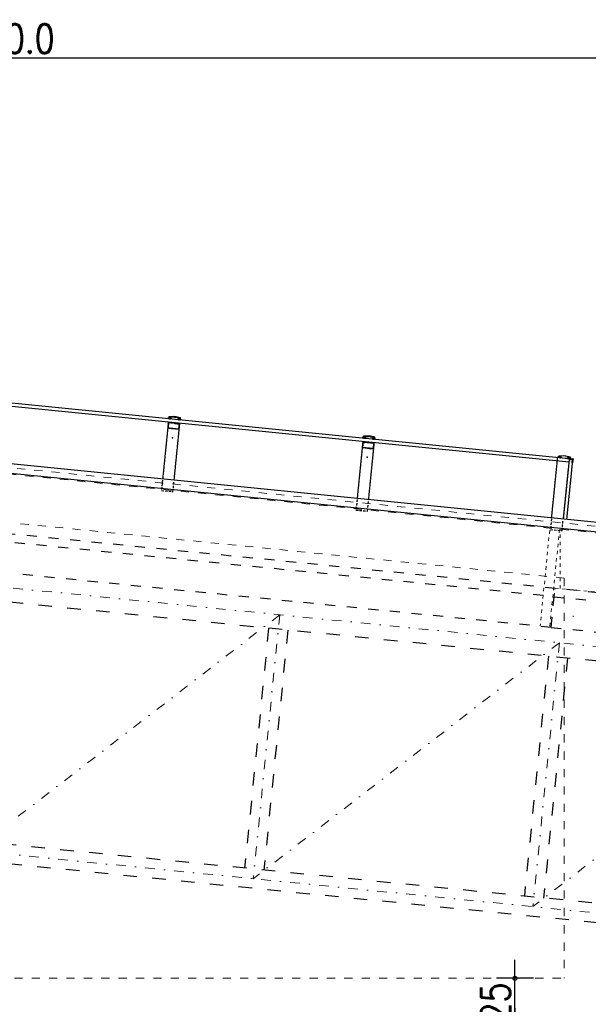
# Model space of a CAD drawing. Header units: millimetres. Extents: x 22865 to 60762, y -18816 to 15611.
# Tile 76 of 256: x 29674 to 29969, y 2302 to 2813. Entities that reach past the tile are written whole.
import ezdxf

# ---------------------------------------------------------------- set-up
doc = ezdxf.new("R2010")
doc.units = ezdxf.units.MM
for name, pattern in [('1_12', [3, 1, -1, 0, -1]), ('DASHED', [15, 7, -8]), ('DASHED2', [0.375, 0.25, -0.125])]:
    doc.linetypes.add(name, pattern=pattern)
for name, color, linetype in [('18', 1, 'Continuous'), ('18lp', 1, 'DASHED2'), ('Hatch', 8, 'Continuous'), ('plyty warstwowe PIR', 200, 'Continuous'), ('SCIANY+ELEM-NIEWIDOCZNE', 250, 'DASHED'), ('WYMIARY', 6, 'Continuous')]:
    doc.layers.add(name, color=color, linetype=linetype)
doc.layers.add('OSIE SCIAN', color=151, linetype='Continuous', lineweight=18, plot=False)
doc.styles.add('1-100', font='simplex.shx', dxfattribs={"width": 0.8, "height": 15})
doc.dimstyles.new('1-100', dxfattribs={"dimscale": 0.5, "dimtxt": 100, "dimasz": 1, "dimexe": 0.18, "dimexo": 0.0625, "dimgap": 5, "dimtad": 1, "dimdec": 1, "dimzin": 0, "dimdsep": 46, "dimtxsty": '1-100', "dimblk1": 'K', "dimblk2": 'K', "dimsah": 1, "dimcen": 0.09, "dimse1": 1, "dimse2": 1, "dimadec": 0, "dimazin": 0, "dimtfac": 1, "dimtdec": 1, "dimtofl": 0, "dimtmove": 0, "dimatfit": 3, "dimldrblk": 'K', "dimfxl": 0, "dimtolj": 1, "dimtzin": 0, "dimarcsym": 0})

# ---------------------------------------------------------------- blocks, each defined once
blk = doc.blocks.new('K')
for p, q in [((0, -19.1), (0, 19.1)), ((-19.1, 0), (19.1, 0))]:
    blk.add_line(p, q)
blk.add_circle((0, 0), 2.02)
blk = doc.blocks.new('*D1684')
at = {"layer": 'WYMIARY', "color": 0, "lineweight": -2}
blk.add_line((28769.31, 2793.1), (30558.31, 2793.1), dxfattribs=at)
at = {"layer": 'WYMIARY', "color": 0, "linetype": 'ByBlock', "lineweight": -2, "xscale": 0.5, "yscale": 0.5, "zscale": 0.5, "rotation": 180}
blk.add_blockref('K', (28768.81, 2793.1), dxfattribs=at)
at = {"layer": 'WYMIARY', "color": 0, "linetype": 'ByBlock', "lineweight": -2, "xscale": 0.5, "yscale": 0.5, "zscale": 0.5}
blk.add_blockref('K', (30558.81, 2793.1), dxfattribs=at)
at = {"layer": 'WYMIARY', "color": 0, "ltscale": 0.2, "insert": (29663.81, 2803.1), "char_height": 15, "attachment_point": 5, "style": '1-100'}
blk.add_mtext('\\A1;1790.0', dxfattribs=at)
blk = doc.blocks.new('*D1817')
at = {"layer": 'WYMIARY', "color": 0, "lineweight": -2}
blk.add_line((29930.77, 2291.45), (29930.77, 2315.45), dxfattribs=at)
at = {"layer": 'WYMIARY', "color": 0, "linetype": 'ByBlock', "lineweight": -2, "xscale": 0.5, "yscale": 0.5, "zscale": 0.5}
for p, rotation in [((29930.77, 2315.95), 90), ((29930.77, 2290.95), 270)]:
    blk.add_blockref('K', p, dxfattribs=dict(at, rotation=rotation))
at = {"layer": 'WYMIARY', "color": 0, "ltscale": 0.2, "insert": (29920.77, 2303.45), "char_height": 15, "attachment_point": 5, "rotation": 90, "style": '1-100'}
blk.add_mtext('\\A1;25', dxfattribs=at)

msp = doc.modelspace()

# ---------------------------------------------------------------- hatches: boundary and pattern name
at = {"layer": 'Hatch'}
h = msp.add_hatch(dxfattribs=at)
h.set_pattern_fill('ANSI31', color=256, angle=354.2894, style=0)
h.set_pattern_definition([(39.289407, (33059.78386, 634.23791), (-0.0791547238, 0.0967446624), [])])
h.paths.add_polyline_path([(29757.03, 2603.56), (29756.16, 2603.65), (29753.89, 2603.87), (29753.87, 2603.67), (29756.81, 2603.38), (29756.55, 2600.79), (29750.98, 2601.35), (29751.24, 2603.94), (29753.28, 2603.73), (29753.3, 2603.93), (29751.06, 2604.16), (29750.76, 2601.17), (29756.73, 2600.57)])
h = msp.add_hatch(dxfattribs=at)
h.set_pattern_fill('ANSI31', color=256, angle=354.2894, style=0)
h.set_pattern_definition([(39.289407, (33160.62093, 624.1542), (-0.0791547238, 0.0967446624), [])])
h.paths.add_polyline_path([(29857.86, 2593.48), (29857, 2593.56), (29854.73, 2593.79), (29854.71, 2593.59), (29857.65, 2593.3), (29857.39, 2590.71), (29851.81, 2591.27), (29852.07, 2593.85), (29854.11, 2593.65), (29854.13, 2593.85), (29851.89, 2594.07), (29851.6, 2591.09), (29857.57, 2590.49)])
h = msp.add_hatch(dxfattribs=at)
h.set_pattern_fill('ANSI31', color=256, angle=84.2894, style=0)
h.set_pattern_definition([(129.289407, (32524.99406, 879.06574), (-0.0967446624, -0.079154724), [])])
h.paths.add_polyline_path([(29956.91, 2585.64), (29960.89, 2585.24), (29960.69, 2583.25), (29960.5, 2583.27), (29960.68, 2585.06), (29956.89, 2585.44)])
msp.add_hatch(color=256, dxfattribs=at).paths.add_polyline_path([(29960.5, 2583.27), (29960.69, 2583.25, -0.410096), (29960.48, 2583.07)])

# ---------------------------------------------------------------- linework, layer by layer
at = {"color": 251}
for p in [(29753.28, 2596.2), (29753.28, 2596.2), (29753.28, 2596.2), (29753.28, 2596.2), (29854.11, 2586.11), (29854.11, 2586.11), (29854.11, 2586.11), (29854.11, 2586.11)]:
    msp.add_point(p, dxfattribs=at)
at = {"color": 2}
for p in [(29753.28, 2596.2), (29753.28, 2596.2), (29854.11, 2586.11), (29854.11, 2586.11)]:
    msp.add_point(p, dxfattribs=at)
at = {"layer": '18', "color": 6}
for p, q in [((30586.31, 2490.95), (29443.82, 2605.2)), ((30586.31, 2485.95), (29443.32, 2600.25))]:
    msp.add_line(p, q, dxfattribs=at)
at = {"layer": '18lp', "ltscale": 0.7}
for points in [[(29751.09, 2604.45), (29748.12, 2574.77)], [(29754.09, 2574.18), (29757.06, 2603.86)], [(29851.92, 2594.37), (29848.96, 2564.69)], [(29854.93, 2564.09), (29857.89, 2593.77)], [(29949.79, 2554.61), (29952.92, 2585.84)], [(29958.4, 2580.41), (29955.76, 2554.01)]]:
    msp.add_lwpolyline(points, dxfattribs=at)
at = {"layer": '18lp', "color": 250, "ltscale": 5}
for points in [[(29748.07, 2574.28), (29747.52, 2568.81), (29753.49, 2568.21), (29754.04, 2573.68)], [(29848.91, 2564.19), (29848.36, 2558.73), (29854.33, 2558.13), (29854.88, 2563.59)], [(29949.74, 2554.11), (29949.2, 2548.64), (29955.17, 2548.04), (29955.71, 2553.51)]]:
    msp.add_lwpolyline(points, dxfattribs=at)
at = {"layer": 'Hatch'}
for p, q in [((29754.65, 2606.88), (29754.05, 2606.94)), ((29855.48, 2596.79), (29854.89, 2596.85)), ((29961.06, 2503.52), (29960.81, 2503.54))]:
    msp.add_line(p, q, dxfattribs=at)
at = {"layer": 'Hatch', "color": 6}
for points in [[(29958.87, 2585.24), (29451.9, 2635.94), (29451.75, 2634.39), (29958.93, 2583.67)], [(29958.51, 2579.5), (29959.08, 2585.13), (29960.67, 2584.97), (29960.11, 2579.35)], [(29955.96, 2553.99), (29958.51, 2579.5)], [(29960.11, 2579.35), (29957.55, 2553.83)]]:
    msp.add_lwpolyline(points, dxfattribs=at)
at = {"layer": 'Hatch', "color": 2}
for points in [[(29753.3, 2603.93), (29751.06, 2604.16), (29750.76, 2601.17), (29756.73, 2600.57), (29757.03, 2603.56), (29753.89, 2603.87)], [(29753.28, 2603.73), (29751.24, 2603.94), (29750.98, 2601.35), (29756.55, 2600.79), (29756.81, 2603.38), (29753.87, 2603.67)], [(29854.13, 2593.85), (29851.89, 2594.07), (29851.6, 2591.09), (29857.57, 2590.49), (29857.86, 2593.48), (29854.13, 2593.85)], [(29854.11, 2593.65), (29852.07, 2593.85), (29851.81, 2591.27), (29857.39, 2590.71), (29857.65, 2593.3), (29854.11, 2593.65)]]:
    msp.add_lwpolyline(points, dxfattribs=at)
at = {"layer": 'Hatch'}
for points in [[(29751.99, 2606.32), (29752.38, 2606.28, -0.414214), (29752.42, 2606.23), (29752.41, 2606.1, -0.198912), (29752.39, 2606.07), (29752.25, 2605.95, -0.145371), (29752.18, 2605.91), (29752.09, 2605.92), (29752.2, 2606.01, 0.668179), (29752.18, 2606.1), (29751.93, 2606.13, 0.198912), (29751.9, 2606.12), (29751.75, 2606, -0.319425), (29751.68, 2605.96), (29751.59, 2605.97), (29751.71, 2606.06, 0.668179), (29751.68, 2606.15), (29751.24, 2606.2, 0.198912), (29751.2, 2606.19), (29750.92, 2606.04), (29751.12, 2606.68), (29751.14, 2606.67, -0.321406), (29751.18, 2606.64), (29751.23, 2606.43, 0.321406), (29751.27, 2606.39), (29751.67, 2606.35, 0.414214), (29751.73, 2606.4), (29751.74, 2606.52), (29751.64, 2606.53), (29751.68, 2606.62, -0.198912), (29751.7, 2606.65), (29751.84, 2606.76, -0.414214), (29751.91, 2606.75), (29752.02, 2606.62, -0.198912), (29752.03, 2606.58), (29752.06, 2606.49), (29751.96, 2606.5), (29751.95, 2606.38, 0.414214)], [(29751.85, 2606.83, -1), (29751.91, 2606.82), (29751.91, 2606.82), (29751.88, 2606.55, -1), (29751.82, 2606.56)], [(29756.54, 2605.91), (29756.16, 2605.95, 0.414214), (29756.1, 2605.9), (29756.09, 2605.77, 0.198912), (29756.1, 2605.74), (29756.22, 2605.59, 0.145371), (29756.28, 2605.54), (29756.37, 2605.53), (29756.28, 2605.65, -0.668179), (29756.32, 2605.73), (29756.56, 2605.7, -0.198912), (29756.6, 2605.69), (29756.72, 2605.54, 0.319425), (29756.78, 2605.49), (29756.87, 2605.48), (29756.77, 2605.6, -0.668179), (29756.82, 2605.68), (29757.26, 2605.63, -0.198912), (29757.29, 2605.62), (29757.54, 2605.42), (29757.47, 2606.08), (29757.45, 2606.08, 0.321406), (29757.4, 2606.05), (29757.32, 2605.86, -0.321406), (29757.27, 2605.83), (29756.86, 2605.87, -0.414214), (29756.82, 2605.93), (29756.83, 2606.05), (29756.94, 2606.04), (29756.9, 2606.13, 0.198912), (29756.89, 2606.17), (29756.78, 2606.31, 0.414214), (29756.71, 2606.31), (29756.57, 2606.2, 0.198912), (29756.56, 2606.17), (29756.51, 2606.09), (29756.61, 2606.08), (29756.6, 2605.95, -0.414214)], [(29756.76, 2606.17, 1), (29756.7, 2606.18), (29756.7, 2606.18), (29756.68, 2605.91, 1), (29756.74, 2605.91)], [(29852.83, 2596.24), (29853.22, 2596.2, -0.414214), (29853.26, 2596.15), (29853.25, 2596.02, -0.198912), (29853.23, 2595.98), (29853.08, 2595.86, -0.145371), (29853.01, 2595.82), (29852.92, 2595.83), (29853.04, 2595.93, 0.668179), (29853.01, 2596.02), (29852.77, 2596.04, 0.198912), (29852.73, 2596.03), (29852.59, 2595.91, -0.319425), (29852.52, 2595.87), (29852.43, 2595.88), (29852.54, 2595.98, 0.668179), (29852.52, 2596.07), (29852.07, 2596.11, 0.198912), (29852.04, 2596.1), (29851.76, 2595.95), (29851.95, 2596.59), (29851.97, 2596.59, -0.321406), (29852.02, 2596.55), (29852.06, 2596.35, 0.321406), (29852.11, 2596.31), (29852.51, 2596.27, 0.414214), (29852.57, 2596.32), (29852.58, 2596.44), (29852.47, 2596.45), (29852.52, 2596.53, -0.198912), (29852.54, 2596.57), (29852.68, 2596.68, -0.414214), (29852.75, 2596.67), (29852.86, 2596.53, -0.198912), (29852.87, 2596.5), (29852.9, 2596.41), (29852.8, 2596.42), (29852.78, 2596.29, 0.414214)], [(29852.69, 2596.74, -1), (29852.75, 2596.74), (29852.75, 2596.74), (29852.72, 2596.47, -1), (29852.66, 2596.48)], [(29857.38, 2595.82), (29856.99, 2595.86, 0.414214), (29856.94, 2595.82), (29856.93, 2595.69, 0.198912), (29856.94, 2595.65), (29857.06, 2595.5, 0.145371), (29857.12, 2595.45), (29857.21, 2595.45), (29857.11, 2595.56, -0.668179), (29857.16, 2595.64), (29857.4, 2595.62, -0.198912), (29857.43, 2595.6), (29857.56, 2595.45, 0.319425), (29857.62, 2595.4), (29857.71, 2595.4), (29857.61, 2595.51, -0.668179), (29857.65, 2595.59), (29858.1, 2595.55, -0.198912), (29858.13, 2595.53), (29858.38, 2595.33), (29858.31, 2596), (29858.29, 2596, 0.321406), (29858.24, 2595.97), (29858.15, 2595.78, -0.321406), (29858.1, 2595.75), (29857.7, 2595.79, -0.414214), (29857.66, 2595.85), (29857.67, 2595.97), (29857.77, 2595.96), (29857.74, 2596.05, 0.198912), (29857.73, 2596.09), (29857.62, 2596.22, 0.414214), (29857.55, 2596.23), (29857.41, 2596.12, 0.198912), (29857.39, 2596.08), (29857.34, 2596), (29857.45, 2595.99), (29857.44, 2595.87, -0.414214)], [(29857.6, 2596.09, 1), (29857.54, 2596.1), (29857.54, 2596.1), (29857.51, 2595.83, 1), (29857.57, 2595.82)], [(29954.12, 2586.15), (29954.51, 2586.11, -0.414214), (29954.55, 2586.06), (29954.54, 2585.93, -0.198912), (29954.52, 2585.89), (29954.37, 2585.77, -0.145371), (29954.3, 2585.74), (29954.21, 2585.75), (29954.33, 2585.84, 0.668179), (29954.3, 2585.93), (29954.06, 2585.95, 0.198912), (29954.02, 2585.94), (29953.87, 2585.82, -0.319425), (29953.81, 2585.79), (29953.71, 2585.79), (29953.83, 2585.89, 0.668179), (29953.81, 2585.98), (29953.36, 2586.02, 0.198912), (29953.33, 2586.01), (29953.05, 2585.87), (29953.24, 2586.5), (29953.26, 2586.5, -0.321406), (29953.31, 2586.46), (29953.35, 2586.26, 0.321406), (29953.4, 2586.22), (29953.8, 2586.18, 0.414214), (29953.85, 2586.23), (29953.87, 2586.35), (29953.76, 2586.36), (29953.81, 2586.44, -0.198912), (29953.83, 2586.48), (29953.97, 2586.59, -0.414214), (29954.04, 2586.58), (29954.15, 2586.44, -0.198912), (29954.16, 2586.41), (29954.19, 2586.32), (29954.09, 2586.33), (29954.07, 2586.2, 0.414214)], [(29953.96, 2586.46, -1), (29954.02, 2586.45), (29954.02, 2586.45), (29953.99, 2586.18, -1), (29953.93, 2586.19)], [(29958.68, 2585.85), (29958.29, 2585.89, 0.414214), (29958.24, 2585.85), (29958.23, 2585.72, 0.198912), (29958.24, 2585.68), (29958.36, 2585.53, 0.145371), (29958.42, 2585.49), (29958.51, 2585.48), (29958.41, 2585.59, -0.668179), (29958.46, 2585.68), (29958.7, 2585.65, -0.198912), (29958.74, 2585.63), (29958.86, 2585.49, 0.319425), (29958.92, 2585.44), (29959.01, 2585.43), (29958.91, 2585.54, -0.668179), (29958.96, 2585.63), (29959.4, 2585.58, -0.198912), (29959.43, 2585.56), (29959.68, 2585.36), (29959.61, 2586.03), (29959.59, 2586.03, 0.321406), (29959.54, 2586), (29959.45, 2585.81, -0.321406), (29959.4, 2585.78), (29959, 2585.82, -0.414214), (29958.96, 2585.88), (29958.97, 2586), (29959.07, 2585.99), (29959.04, 2586.08, 0.198912), (29959.03, 2586.12), (29958.92, 2586.25, 0.414214), (29958.85, 2586.26), (29958.71, 2586.15, 0.198912), (29958.69, 2586.12), (29958.65, 2586.03), (29958.75, 2586.02), (29958.74, 2585.9, -0.414214)], [(29958.9, 2586.12, 1), (29958.84, 2586.13), (29958.84, 2586.13), (29958.81, 2585.86, 1), (29958.87, 2585.86)]]:
    msp.add_lwpolyline(points, format="xyb", close=True, dxfattribs=at)
for points in [[(29754.67, 2607.07), (29753.62, 2607.18), (29751.4, 2607.11, 0.375902), (29751.35, 2607.06), (29751.29, 2606.46, 0.414214), (29751.33, 2606.4), (29751.68, 2606.37), (29751.7, 2606.57), (29751.55, 2606.58, -0.414214), (29751.51, 2606.64), (29751.53, 2606.87, -0.375902), (29751.58, 2606.91), (29752.18, 2606.93, -0.453592), (29752.23, 2606.88), (29752.2, 2606.57, -0.414214), (29752.15, 2606.52), (29752, 2606.54), (29751.98, 2606.34), (29752.33, 2606.3, 0.414214), (29752.38, 2606.35), (29752.44, 2606.9, -0.375902), (29752.49, 2606.94), (29753.63, 2606.98), (29754.05, 2606.94)], [(29754.65, 2606.88), (29755.07, 2606.84), (29756.18, 2606.57, -0.375902), (29756.22, 2606.52), (29756.16, 2605.97, 0.414214), (29756.21, 2605.92), (29756.56, 2605.88), (29756.58, 2606.08), (29756.43, 2606.09, -0.414214), (29756.38, 2606.15), (29756.41, 2606.46, -0.453592), (29756.47, 2606.5), (29757.06, 2606.36, -0.375902), (29757.1, 2606.31), (29757.08, 2606.08, -0.414214), (29757.02, 2606.03), (29756.87, 2606.05), (29756.85, 2605.85), (29757.2, 2605.82, 0.414214), (29757.26, 2605.86), (29757.32, 2606.46, 0.375902), (29757.28, 2606.52), (29755.11, 2607.03), (29754.67, 2607.07)], [(29855.5, 2596.99), (29854.46, 2597.1), (29852.23, 2597.02, 0.375902), (29852.18, 2596.98), (29852.12, 2596.37, 0.414214), (29852.17, 2596.32), (29852.52, 2596.28), (29852.54, 2596.48), (29852.39, 2596.5, -0.414214), (29852.34, 2596.55), (29852.37, 2596.78, -0.375902), (29852.41, 2596.83), (29853.02, 2596.85, -0.453592), (29853.07, 2596.79), (29853.04, 2596.48, -0.414214), (29852.99, 2596.44), (29852.84, 2596.45), (29852.82, 2596.25), (29853.16, 2596.22, 0.414214), (29853.22, 2596.26), (29853.27, 2596.81, -0.375902), (29853.32, 2596.86), (29854.46, 2596.9), (29854.89, 2596.85)], [(29855.48, 2596.79), (29855.9, 2596.75), (29857.02, 2596.49, -0.375902), (29857.06, 2596.43), (29857, 2595.89, 0.414214), (29857.05, 2595.83), (29857.39, 2595.8), (29857.41, 2596), (29857.26, 2596.01, -0.414214), (29857.22, 2596.07), (29857.25, 2596.38, -0.453592), (29857.31, 2596.42), (29857.9, 2596.28, -0.375902), (29857.94, 2596.23), (29857.92, 2596, -0.414214), (29857.86, 2595.95), (29857.71, 2595.97), (29857.69, 2595.77), (29858.04, 2595.73, 0.414214), (29858.09, 2595.78), (29858.16, 2596.38, 0.375902), (29858.12, 2596.43), (29855.95, 2596.95), (29855.5, 2596.99)], [(29956.77, 2586.67), (29955.75, 2586.77), (29954.61, 2586.73, 0.375902), (29954.56, 2586.68), (29954.5, 2586.14, -0.414214), (29954.45, 2586.09), (29954.1, 2586.13), (29954.12, 2586.33), (29954.27, 2586.31, 0.414214), (29954.33, 2586.36), (29954.36, 2586.66, 0.453592), (29954.3, 2586.72), (29953.7, 2586.7, 0.375902), (29953.65, 2586.65), (29953.63, 2586.42, 0.414214), (29953.67, 2586.37), (29953.82, 2586.36), (29953.8, 2586.16), (29953.45, 2586.19, -0.414214), (29953.41, 2586.25), (29953.47, 2586.85, -0.375902), (29953.52, 2586.89), (29955.74, 2586.97), (29956.79, 2586.86)], [(29956.79, 2586.86), (29957.24, 2586.82), (29959.4, 2586.31, -0.375902), (29959.44, 2586.25), (29959.38, 2585.65, -0.414214), (29959.33, 2585.6), (29958.98, 2585.64), (29959, 2585.84), (29959.15, 2585.82, 0.414214), (29959.2, 2585.87), (29959.22, 2586.1, 0.375902), (29959.19, 2586.15), (29958.6, 2586.29, 0.453592), (29958.54, 2586.25), (29958.5, 2585.94, 0.414214), (29958.55, 2585.88), (29958.7, 2585.87), (29958.68, 2585.67), (29958.33, 2585.7, -0.414214), (29958.29, 2585.76), (29958.34, 2586.31, 0.375902), (29958.3, 2586.36), (29957.19, 2586.62), (29956.77, 2586.67)]]:
    msp.add_lwpolyline(points, format="xyb", dxfattribs=at)
msp.add_lwpolyline([(29956.91, 2585.64), (29960.89, 2585.24), (29960.69, 2583.25), (29960.5, 2583.27), (29960.68, 2585.06), (29956.89, 2585.44)], close=True, dxfattribs=at)
msp.add_lwpolyline([(29960.57, 2583.98), (29960.67, 2584.97), (29959.08, 2585.13), (29958.98, 2584.14)], dxfattribs=at)
msp.add_arc((29960.5, 2583.27), 0.2, 265.0961, 354.2894, dxfattribs=at)
at = {"layer": 'OSIE SCIAN', "color": 250, "linetype": '1_12', "lineweight": 15, "ltscale": 5}
for p, q in [((30547.05, 2430.59), (28782.05, 2607.09)), ((29808.81, 2504.41), (29650.13, 2382.1)), ((29808.81, 2504.41), (29795.13, 2367.6)), ((29953.81, 2489.91), (29795.13, 2367.6)), ((29953.81, 2489.91), (29940.13, 2353.1)), ((30098.81, 2475.41), (29940.13, 2353.1)), ((30375.13, 2309.6), (28925.13, 2454.6))]:
    msp.add_line(p, q, dxfattribs=at)
at = {"layer": 'plyty warstwowe PIR', "linetype": 'DASHED', "lineweight": -2, "ltscale": 0.75}
for p, q in [((29442.64, 2569.17), (30620.82, 2451.35)), ((29945.42, 2514.37), (29447.75, 2564.14)), ((29949.54, 2497.88), (29446.31, 2548.2)), ((29949.54, 2497.88), (29951.13, 2513.8)), ((29951.13, 2513.8), (30620.38, 2446.88)), ((29949.54, 2497.88), (30616.31, 2431.2))]:
    msp.add_line(p, q, dxfattribs=at)
at = {"layer": 'SCIANY+ELEM-NIEWIDOCZNE', "color": 250, "linetype": 'DASHED', "lineweight": 15, "ltscale": 0.6}
msp.add_line((30581.31, 2489.45), (28786.31, 2668.95), dxfattribs=at)
at = {"layer": 'SCIANY+ELEM-NIEWIDOCZNE', "color": 1, "linetype": 'DASHED', "lineweight": 15, "ltscale": 0.6}
for p, q in [((30854.31, 2458.78), (28786.31, 2665.58)), ((29956.31, 2523.45), (29383.31, 2580.75)), ((29956.31, 2523.45), (29956.31, 2315.95)), ((29383.31, 2315.95), (29956.31, 2315.95))]:
    msp.add_line(p, q, dxfattribs=at)
at = {"layer": 'SCIANY+ELEM-NIEWIDOCZNE', "color": 8}
for p, q in [((30571.31, 2420.63), (28781.31, 2599.63)), ((29803.09, 2497.45), (29790.65, 2373.07)), ((29813.04, 2496.45), (29800.6, 2372.07)), ((29948.09, 2482.95), (29935.65, 2358.57)), ((29958.04, 2481.95), (29945.6, 2357.57)), ((30373.65, 2314.77), (28927.6, 2459.37)), ((30376.6, 2304.42), (28922.65, 2449.82))]:
    msp.add_line(p, q, dxfattribs=at)
at = {"layer": 'SCIANY+ELEM-NIEWIDOCZNE', "color": 250, "linetype": 'DASHED', "lineweight": 15, "ltscale": 0.25}
for p, q in [((29948.8, 2548.2), (29943.83, 2498.45)), ((29953.88, 2548.7), (29948.82, 2498.1)), ((29954.28, 2518.01), (29954.28, 2548.66)), ((29951.13, 2513.8), (29951.58, 2518.28)), ((29951.58, 2518.28), (29978.16, 2515.62))]:
    msp.add_line(p, q, dxfattribs=at)

# ---------------------------------------------------------------- dimensions: what is measured, and where the dimension line sits
at = {"layer": 'WYMIARY'}
for base, p1, p2, angle, override, picture, middle in [((30558.81, 2793.1), (28768.81, 2770.75), (30558.81, 2770.75), 0, {"dimtxsty": '1-100', "dimldrblk": 'K'}, '*D1684', (29663.81, 2803.1)), ((29930.77, 2315.95), (29940.32, 2290.95), (29940.32, 2315.95), 90, {"dimdec": 0, "dimtxsty": '1-100', "dimldrblk": 'K'}, '*D1817', (29920.77, 2303.45))]:
    dim = msp.add_linear_dim(base=base, p1=p1, p2=p2, angle=angle, dimstyle='1-100', override=override, dxfattribs=at)
    dim.commit()
    dim.dimension.update_dxf_attribs({"geometry": picture, "text_midpoint": middle})

doc.saveas('drawing.dxf')
